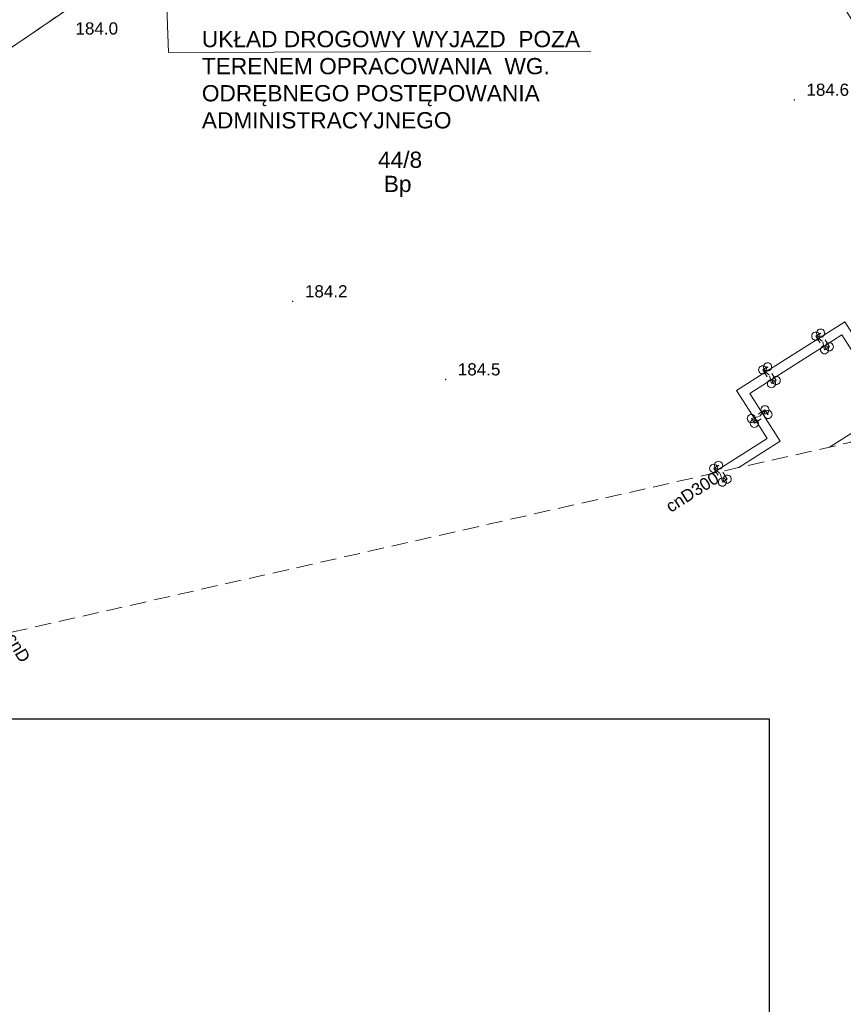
# Model space of a CAD drawing. Extents: x 8014 to 6635291, y -5609 to 5765892.
# Tile 11 of 158: x 6601179 to 6601229, y 5731684 to 5731745. Entities that reach past the tile are written whole.
import ezdxf
from ezdxf.enums import TextEntityAlignment as Align

# ---------------------------------------------------------------- set-up
doc = ezdxf.new("R2010")
doc.units = 0
doc.linetypes.add('PRZER1-1', pattern=[1, 0.5, -0.5])
doc.linetypes.add('PRZER2-1', pattern=[1.5, 1, -0.5])
doc.layers.get('0').update_dxf_attribs({"linetype": 'CONTINUOUS'})
for name, color, linetype in [('!E-L Oprawy', 7, 'CONTINUOUS'), ('A-SZRAF- DROGI', 130, 'CONTINUOUS'), ('a_zieleń', 80, 'CONTINUOUS')]:
    doc.layers.add(name, color=color, linetype=linetype)
for name, color, linetype, lineweight in [('EGDE_O', 7, 'CONTINUOUS', 18), ('GESDZI', 7, 'CONTINUOUS', 18), ('GSPWPN', 7, 'CONTINUOUS', 13), ('GSPWPN_O', 7, 'CONTINUOUS', 13), ('GUPISN', 7, 'CONTINUOUS', 18), ('OPIS', 7, 'CONTINUOUS', 0)]:
    doc.layers.add(name, color=color, linetype=linetype, lineweight=lineweight)
for name, color, linetype, lineweight, true_color in [('EGUG_O', 7, 'CONTINUOUS', 18, 0x008000), ('GESUZY', 7, 'CONTINUOUS', 18, 0x008000), ('GOSRBG', 4, 'CONTINUOUS', 35, 0x00ffff), ('GULCPR', 7, 'CONTINUOUS', 18, 0xd200d2), ('SUCP_O', 7, 'CONTINUOUS', 18, 0xd200d2)]:
    doc.layers.add(name, color=color, linetype=linetype, lineweight=lineweight, true_color=true_color)
doc.styles.add('Arial', font='arial.ttf')
picture_1 = doc.add_image_def('image1.jpg', size_in_pixel=(1793, 962))

# ---------------------------------------------------------------- blocks, each defined once
blk = doc.blocks.new('D_GSPWPN1')
blk.add_hatch(color=0).paths.add_polyline_path([(-0.045, 0), (-0.043467, -0.011647), (-0.038971, -0.0225), (-0.03182, -0.03182), (-0.0225, -0.038971), (-0.011647, -0.043467), (0, -0.045), (0.011647, -0.043467), (0.0225, -0.038971), (0.03182, -0.03182), (0.038971, -0.0225), (0.043467, -0.011647), (0.045, 0), (0.043467, 0.011647), (0.038971, 0.0225), (0.03182, 0.03182), (0.0225, 0.038971), (0.011647, 0.043467), (0, 0.045), (-0.011647, 0.043467), (-0.0225, 0.038971), (-0.03182, 0.03182), (-0.038971, 0.0225), (-0.043467, 0.011647)])
blk = doc.blocks.new('D_GUPISN1')
at = {"color": 0}
blk.add_lwpolyline([(0, 0.25), (0.064705, 0.241481), (0.125, 0.216506), (0.176777, 0.176777), (0.216506, 0.125), (0.241481, 0.064705), (0.25, 0), (0.241481, -0.064705), (0.216506, -0.125), (0.176777, -0.176777), (0.125, -0.216506), (0.064705, -0.241481), (0, -0.25), (-0.064705, -0.241481), (-0.125, -0.216506), (-0.176777, -0.176777), (-0.216506, -0.125), (-0.241481, -0.064705), (-0.25, 0), (-0.241481, 0.064705), (-0.216506, 0.125), (-0.176777, 0.176777), (-0.125, 0.216506), (-0.064705, 0.241481)], close=True, dxfattribs=at)

msp = doc.modelspace()

# ---------------------------------------------------------------- hatches: boundary and pattern name
at = {"layer": 'A-SZRAF- DROGI', "linetype": 'ByBlock', "lineweight": 0}
h = msp.add_hatch(dxfattribs=at)
h.set_pattern_fill('ANSI37', color=253, scale=3, style=0)
h.set_pattern_definition([(45, (3365827.47042, 2822255.7523), (-0.265165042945, 0.265165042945), []), (135, (3365827.47042, 2822255.7523), (-0.265165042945, -0.265165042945), [])])
h.paths.add_polyline_path([(6601164.801, 5731825.446), (6601168.791, 5731826.948), (6601168.821, 5731824.474), (6601166.454, 5731823.503)])
edge = h.paths.add_edge_path()
edge.add_line((6601172.476, 5731825.895), (6601172.411, 5731828.026))
edge.add_line((6601172.411, 5731828.026), (6601173.992, 5731828.189))
edge.add_arc((6601186.035, 5732243.68), 415.666, 268.33976, 269.91165)
edge.add_line((6601185.394, 5731828.015), (6601205.043, 5731828.193))
edge.add_line((6601205.043, 5731828.193), (6601225.232, 5731828.343))
edge.add_line((6601225.232, 5731828.343), (6601245.168, 5731828.586))
edge.add_line((6601245.168, 5731828.586), (6601245.543, 5731828.59))
edge.add_line((6601245.543, 5731828.59), (6601246.884, 5731826.594))
edge.add_line((6601246.884, 5731826.594), (6601221.79, 5731826.309))
edge.add_line((6601221.79, 5731826.309), (6601205.136, 5731826.031))
edge.add_line((6601205.136, 5731826.031), (6601185.273, 5731825.848))
edge.add_line((6601185.273, 5731825.848), (6601173.834, 5731826.053))
edge.add_line((6601173.834, 5731826.053), (6601172.476, 5731825.895))
edge = h.paths.add_edge_path()
edge.add_line((6601111.994, 5731733.86), (6601109.203, 5731750.836))
edge.add_line((6601109.203, 5731750.836), (6601106.88, 5731760.994))
edge.add_line((6601106.88, 5731760.994), (6601102.557, 5731779.174))
edge.add_line((6601102.557, 5731779.174), (6601096.809, 5731802.335))
edge.add_line((6601096.809, 5731802.335), (6601093.394, 5731815.076))
edge.add_arc((6601112.891, 5731821.407), 20.499, 186.6456, 197.99027, ccw=False)
edge.add_arc((6601104.1, 5731821.197), 11.772, 157.09306, 190.58566, ccw=False)
edge.add_line((6601093.257, 5731825.779), (6601095.519, 5731824.743))
edge.add_line((6601095.519, 5731824.743), (6601101.325, 5731802.801))
edge.add_line((6601101.325, 5731802.801), (6601106.886, 5731780.522))
edge.add_line((6601106.886, 5731780.522), (6601111.376, 5731762.136))
edge.add_line((6601111.376, 5731762.136), (6601116.585, 5731733.745))
edge.add_line((6601116.585, 5731733.745), (6601117.929, 5731724.497))
edge.add_line((6601117.929, 5731724.497), (6601120.175, 5731712.999))
edge.add_line((6601120.175, 5731712.999), (6601122.074, 5731714.127))
edge.add_line((6601122.074, 5731714.127), (6601119.954, 5731724.963))
edge.add_line((6601119.954, 5731724.963), (6601118.634, 5731734.045))
edge.add_line((6601118.634, 5731734.045), (6601113.329, 5731762.836))
edge.add_line((6601113.329, 5731762.836), (6601108.915, 5731781.012))
edge.add_line((6601108.915, 5731781.012), (6601103.286, 5731803.464))
edge.add_line((6601103.286, 5731803.464), (6601098.333, 5731822.44))
edge.add_line((6601098.333, 5731822.44), (6601100.26, 5731826.8))
edge.add_line((6601100.26, 5731826.8), (6601104.18, 5731826.61))
edge.add_line((6601104.18, 5731826.61), (6601124.59, 5731825.705))
edge.add_arc((6601125.61, 5731847.683), 22.002, 254.86484, 267.34201, ccw=False)
edge.add_line((6601119.866, 5731826.445), (6601114.202, 5731827.977))
edge.add_arc((6601110.334, 5731814.504), 14.017, 73.98102, 84.72926)
edge.add_line((6601111.621, 5731828.462), (6601104.31, 5731828.801))
edge.add_line((6601104.31, 5731828.801), (6601098.736, 5731829.044))
edge.add_arc((6601099.468, 5731836.321), 7.313, 237.42143, 264.2566, ccw=False)
edge.add_line((6601095.53, 5731830.158), (6601092.874, 5731826.011))
edge.add_arc((6601101.918, 5731821.944), 9.917, 155.786, 175.01736)
edge.add_arc((6601112.86, 5731821.402), 20.868, 176.14398, 198.05229)
edge.add_line((6601093.019, 5731814.935), (6601096.416, 5731802.213))
edge.add_line((6601096.416, 5731802.213), (6601102.139, 5731779.125))
edge.add_line((6601102.139, 5731779.125), (6601106.492, 5731760.912))
edge.add_line((6601106.492, 5731760.912), (6601108.825, 5731750.719))
edge.add_line((6601108.825, 5731750.719), (6601111.607, 5731733.785))
edge.add_line((6601111.607, 5731733.785), (6601115.11, 5731713.014))
edge.add_line((6601115.11, 5731713.014), (6601115.783, 5731710.389))
edge.add_line((6601115.783, 5731710.389), (6601116.123, 5731710.591))
edge.add_line((6601116.123, 5731710.591), (6601115.488, 5731713.094))
edge.add_line((6601115.488, 5731713.094), (6601113.741, 5731723.477))
edge.add_line((6601113.741, 5731723.477), (6601111.994, 5731733.86))
at = {"layer": 'a_zieleń', "transparency": 33554687}
h = msp.add_hatch(dxfattribs=at)
h.set_pattern_fill('ANSI31', color=256, scale=2, angle=0.54156)
h.set_pattern_definition([(45.54155787, (6600987.53512, 5732094.77134), (-0.1784396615, 0.175097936), [])])
edge = h.paths.add_edge_path()
edge.add_line((6601184.523, 5731785.715), (6601184.767, 5731785.473))
edge.add_line((6601184.767, 5731785.473), (6601208.79, 5731802.27))
edge.add_line((6601208.79, 5731802.27), (6601211.05, 5731814.48))
edge.add_line((6601211.05, 5731814.48), (6601142.151, 5731813.823))
edge.add_arc((6601143.698, 5731819.102), 5.501, 253.66034, 270.54751)
edge.add_line((6601143.751, 5731813.601), (6601191.034, 5731814.053))
edge.add_arc((6601191.122, 5731812.113), 1.942, 359.83741, 92.59397, ccw=False)
edge.add_line((6601193.063, 5731812.108), (6601193.074, 5731811.004))
edge.add_line((6601193.074, 5731811.004), (6601197.383, 5731811.045))
edge.add_line((6601197.383, 5731811.045), (6601197.425, 5731806.621))
edge.add_line((6601197.425, 5731806.621), (6601199.732, 5731806.642))
edge.add_line((6601199.732, 5731806.642), (6601199.803, 5731799.171))
edge.add_line((6601199.803, 5731799.171), (6601197.516, 5731797.165))
edge.add_line((6601197.516, 5731797.165), (6601194.216, 5731797.133))
edge.add_line((6601194.216, 5731797.133), (6601194.251, 5731793.47))
edge.add_arc((6601191.538, 5731793.658), 2.72, 281.08945, 356.03579, ccw=False)
edge.add_line((6601192.061, 5731790.989), (6601185.152, 5731786.156))
edge.add_arc((71774552.687, -87417922.681), 113685689.918, 124.97904394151, 124.97904432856)
h.paths.add_polyline_path([(6601204.906, 5731809.178), (6601202.577, 5731808.579), (6601203.741, 5731808.879)], flags=16)

# ---------------------------------------------------------------- linework, layer by layer
at = {"layer": 'GESDZI', "color": 8, "linetype": 'Continuous', "lineweight": 18, "elevation": 10.22}
msp.add_lwpolyline([(6601151.62, 5731724.81), (6601147.39, 5731731.24), (6601212.93, 5731771.89), (6601222.65, 5731756.31), (6601181.7, 5731745.25)], close=True, dxfattribs=at)
for points in [[(6601162.327, 5731703.292), (6601149.73, 5731723.59), (6601151.62, 5731724.81), (6601181.7, 5731745.25), (6601222.65, 5731756.31), (6601241.34, 5731726.35), (6601228.574, 5731718.287)], [(6601228.574, 5731718.287), (6601241.34, 5731726.35), (6601241.58, 5731725.97), (6601229.88, 5731718.583)]]:
    msp.add_lwpolyline(points, dxfattribs=at)
at = {"layer": 'GESUZY', "color": 8, "linetype": 'PRZER1-1', "lineweight": 18, "elevation": 10.08}
for points in [[(6601130.865, 5731696.171), (6601127.94, 5731709.49), (6601130.38, 5731711.07), (6601149.73, 5731723.59), (6601151.62, 5731724.81), (6601181.7, 5731745.25), (6601222.65, 5731756.31), (6601233.52, 5731759.25), (6601267.26, 5731757.23), (6601273.62, 5731746.75), (6601270.32, 5731744.66), (6601270.57, 5731744.27), (6601241.58, 5731725.97), (6601229.88, 5731718.583)], [(6601279.68, 5731729.855), (6601270.57, 5731744.27), (6601270.32, 5731744.66), (6601273.62, 5731746.75), (6601267.26, 5731757.23), (6601233.52, 5731759.25), (6601222.65, 5731756.31), (6601181.7, 5731745.25), (6601151.62, 5731724.81), (6601149.73, 5731723.59), (6601130.38, 5731711.07), (6601127.94, 5731709.49), (6601130.865, 5731696.171)]]:
    msp.add_lwpolyline(points, dxfattribs=at)
at = {"layer": 'GOSRBG', "color": 8, "linetype": 'PRZER2-1', "lineweight": 18, "elevation": 10.04}
msp.add_lwpolyline([(6601299.084, 5731734.247), (6601325.67, 5731736.853), (6601330.011, 5731849.566), (6601060.655, 5731853.302), (6601096.398, 5731719.42), (6601107.997, 5731690.995)], close=True, dxfattribs=at)
at = {"layer": 'GULCPR', "color": 8, "linetype": 'Continuous', "lineweight": 18, "elevation": 10.14}
for points in [[(6601221.321, 5731716.646), (6601221.709, 5731716.892), (6601224.744, 5731718.823), (6601224.011, 5731719.98), (6601222.863, 5731721.765), (6601224.728, 5731722.954), (6601227.997, 5731725.03), (6601229.516, 5731726.003), (6601230.622, 5731724.256), (6601231.392, 5731723.053), (6601233.489, 5731724.388), (6601234.607, 5731725.103), (6601236.014, 5731725.995), (6601238.795, 5731727.758), (6601241.855, 5731729.712), (6601242.903, 5731730.381), (6601243.7, 5731730.886), (6601247.111, 5731733.046), (6601251.12, 5731735.598), (6601255.456, 5731738.366), (6601259.643, 5731741.031)], [(6601222.998, 5731717.025), (6601225.543, 5731718.645), (6601224.5, 5731720.292), (6601223.666, 5731721.589), (6601225.04, 5731722.465), (6601228.309, 5731724.541), (6601229.338, 5731725.2), (6601230.133, 5731723.944), (6601231.218, 5731722.248), (6601234.124, 5731724.105), (6601234.919, 5731724.614), (6601235.948, 5731725.266), (6601239.106, 5731727.268), (6601242.469, 5731729.416), (6601243.214, 5731729.892), (6601243.798, 5731730.261), (6601247.422, 5731732.557), (6601251.432, 5731735.109), (6601255.768, 5731737.877), (6601259.955, 5731740.542)]]:
    msp.add_lwpolyline(points, dxfattribs=at)
at = {"layer": 'GUPISN', "color": 8, "linetype": 'PRZER1-1', "lineweight": 18, "elevation": 10.16}
for points in [[(6601227.736, 5731725.117), (6601228.033, 5731725.303)], [(6601228.273, 5731724.278), (6601228.033, 5731725.303)], [(6601228.57, 5731724.464), (6601228.033, 5731725.303)], [(6601227.736, 5731725.117), (6601228.273, 5731724.278)], [(6601227.736, 5731725.117), (6601228.57, 5731724.464)], [(6601228.273, 5731724.278), (6601228.57, 5731724.464)], [(6601224.467, 5731723.041), (6601224.764, 5731723.227)], [(6601224.467, 5731723.041), (6601225.004, 5731722.192)], [(6601224.467, 5731723.041), (6601225.301, 5731722.388)], [(6601225.004, 5731722.192), (6601224.764, 5731723.227)], [(6601225.301, 5731722.388), (6601224.764, 5731723.227)], [(6601225.004, 5731722.192), (6601225.301, 5731722.388)], [(6601224.606, 5731720.583), (6601223.767, 5731720.046)], [(6601224.606, 5731720.583), (6601223.953, 5731719.75)], [(6601224.606, 5731720.583), (6601224.792, 5731720.297)], [(6601223.767, 5731720.046), (6601224.792, 5731720.297)], [(6601223.767, 5731720.046), (6601223.953, 5731719.75)], [(6601223.953, 5731719.75), (6601224.792, 5731720.297)], [(6601221.448, 5731716.979), (6601221.744, 5731717.165)], [(6601221.448, 5731716.979), (6601221.985, 5731716.13)], [(6601221.448, 5731716.979), (6601222.281, 5731716.316)], [(6601221.985, 5731716.13), (6601221.744, 5731717.165)], [(6601222.281, 5731716.316), (6601221.744, 5731717.165)], [(6601221.985, 5731716.13), (6601222.281, 5731716.316)]]:
    msp.add_lwpolyline(points, dxfattribs=at)
at = {"layer": 'OPIS', "linetype": 'Continuous'}
for p, q in [((6601187.891, 5731742.582), (6601186.939, 5731769.22)), ((6601213.89, 5731742.658), (6601187.891, 5731742.582))]:
    msp.add_line(p, q, dxfattribs=at)

# ---------------------------------------------------------------- block references
at = {"layer": 'GSPWPN', "color": 8, "linetype": 'Continuous', "lineweight": 13}
for p in [(6601226.41, 5731739.66, 10.08), (6601195.538, 5731727.253, 10.08), (6601204.95, 5731722.45, 10.08)]:
    msp.add_blockref('D_GSPWPN1', p, dxfattribs=at)
at = {"layer": 'GUPISN', "color": 8, "linetype": 'Continuous', "lineweight": 18}
for p in [(6601227.736, 5731725.117, 10.16), (6601228.033, 5731725.303, 10.16), (6601228.57, 5731724.464, 10.16), (6601228.273, 5731724.278, 10.16), (6601224.764, 5731723.227, 10.16), (6601224.467, 5731723.041, 10.16), (6601225.004, 5731722.192, 10.16), (6601225.301, 5731722.388, 10.16), (6601224.606, 5731720.583, 10.16), (6601224.792, 5731720.297, 10.16), (6601223.767, 5731720.046, 10.16), (6601223.953, 5731719.75, 10.16), (6601221.744, 5731717.165, 10.16), (6601221.448, 5731716.979, 10.16), (6601221.985, 5731716.13, 10.16), (6601222.281, 5731716.316, 10.16)]:
    msp.add_blockref('D_GUPISN1', p, dxfattribs=at)

# ---------------------------------------------------------------- texts
at = {"layer": 'EGDE_O', "color": 8, "linetype": 'Continuous', "lineweight": 0, "style": 'Arial'}
msp.add_text('44/8', height=1, dxfattribs=at).set_placement((6601202.145, 5731735.475, 10.8), align=Align.CENTER)
at = {"layer": 'EGUG_O', "color": 8, "linetype": 'Continuous', "lineweight": 0, "style": 'Arial'}
msp.add_text('Bp', height=1, dxfattribs=at).set_placement((6601201.996, 5731733.989, 10.8), align=Align.CENTER)
at = {"layer": 'GSPWPN_O', "color": 8, "linetype": 'Continuous', "lineweight": 0, "style": 'Arial'}
for s, p in [('184.0', (6601182.165, 5731743.682, 10.8)), ('184.6', (6601227.16, 5731739.91, 10.8)), ('184.2', (6601196.288, 5731727.503, 10.8)), ('184.5', (6601205.7, 5731722.7, 10.8))]:
    msp.add_text(s, height=0.75, dxfattribs=at).set_placement(p)
at = {"layer": 'OPIS', "linetype": 'Continuous', "insert": (6601189.943, 5731743.904), "char_height": 1, "width": 23.72318, "attachment_point": 1, "style": 'Arial'}
msp.add_mtext('UKŁAD DROGOWY WYJAZD  POZA TERENEM OPRACOWANIA  WG. ODRĘBNEGO POSTĘPOWANIA ADMINISTRACYJNEGO', dxfattribs=at)
at = {"layer": 'SUCP_O', "color": 8, "linetype": 'Continuous', "lineweight": 0, "style": 'Arial'}
for s, rotation, p in [('cnD300', 32.45298, (6601220.331, 5731715.202, 10.8)), ('cnD', 300.39176, (6601178.313, 5731705.748, 10.8))]:
    msp.add_text(s, height=0.75, rotation=rotation, dxfattribs=at).set_placement(p, align=Align.CENTER)

# ---------------------------------------------------------------- pictures from other files: only their frames are drawn
at = {"layer": '!E-L Oprawy', "color": 255}
image = msp.add_image(picture_1, insert=(6601149.148, 5731660.945), size_in_units=(75.707, 40.619), rotation=0, dxfattribs=at)
image.dxf.v_pixel = (-2e-07, 0.0422234)
image.dxf.flags = 7

doc.saveas('drawing.dxf')
